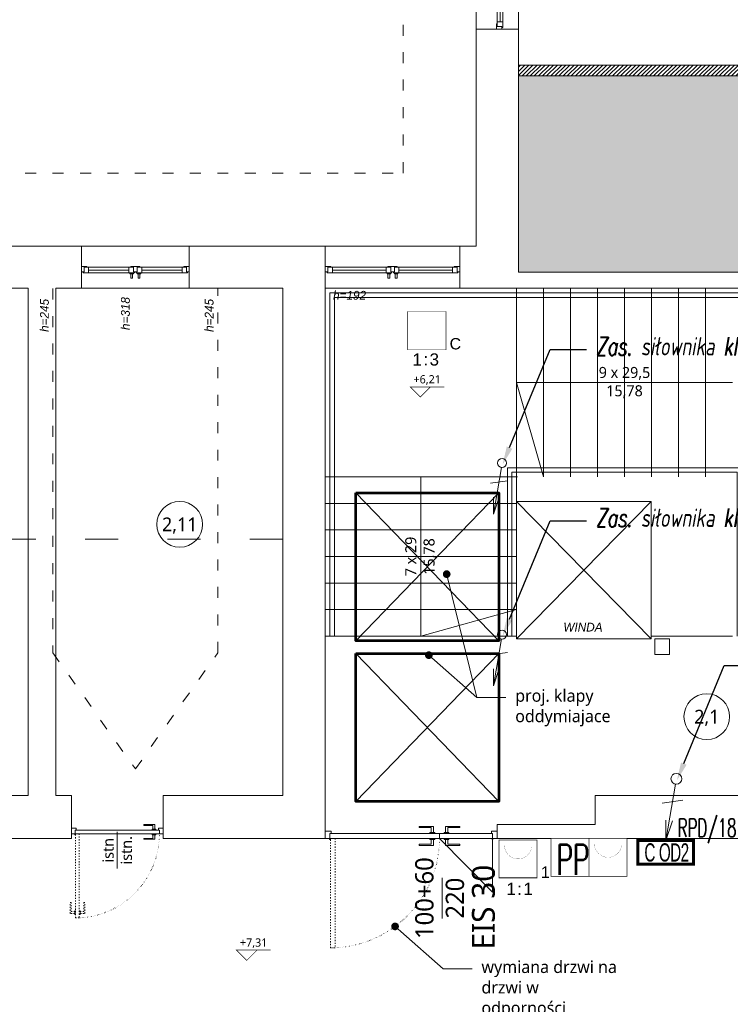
# Model space of a CAD drawing. Header units: millimetres. Extents: x 85284 to 143915, y -66821 to -28273.
# Tile 7 of 28: x 126666 to 127443, y -65122 to -64046. Entities that reach past the tile are written whole.
import ezdxf
from ezdxf import colors
from ezdxf.entities.mleader import LeaderData, LeaderLine
from ezdxf.enums import TextEntityAlignment as Align
from ezdxf.math import Vec2, Vec3

# ---------------------------------------------------------------- set-up
doc = ezdxf.new("R2010")
doc.units = ezdxf.units.MM
doc.set_wipeout_variables(frame=1)
doc.linetypes.add('ACAD_ISO03W100', pattern=[30, 12, -18])
doc.linetypes.add('ACAD_ISO07W100', pattern=[3, 0, -3])
doc.layers.get('0').update_dxf_attribs({"color": 251, "lineweight": 9})
for name, color, linetype, lineweight in [('_IE_Gniazda', 3, 'Continuous', 15), ('IE_Gniazda.', 3, 'Continuous', 15), ('IE_Gniazda..', 3, 'Continuous', 15), ('IE_Numery obw ośw hala', 6, 'Continuous', 13), ('OPIS', 251, 'Continuous', 9), ('opis..KF', 251, 'Continuous', 9), ('opis_arch', 251, 'Continuous', 9), ('pomocnicza', 251, 'Continuous', 9), ('SAP_elementy', 1, 'Continuous', 15), ('schody', 251, 'Continuous', 9), ('SchSec_adres_element', 1, 'Continuous', 15), ('SchSec_adres_grupy', 6, 'Continuous', 15), ('SchSec_adres_wejscia', 4, 'Continuous', 15), ('SchSec_centrala', 3, 'Continuous', 15), ('SchSec_okablowanie', 1, 'Continuous', 15), ('SchSec_opisy', 9, 'Continuous', 15), ('stolarka_arch', 251, 'Continuous', 9), ('wymiar..KF', 251, 'Continuous', 9), ('wypełnienie 2', 251, 'Continuous', 9), ('ściana pro..KF', 251, 'Continuous', 9), ('ściany ist..KF', 251, 'Continuous', 9)]:
    doc.layers.add(name, color=color, linetype=linetype, lineweight=lineweight)
doc.layers.get('wymiar..KF').off()
doc.styles.add('ARCH', font='segoeuil.ttf')
doc.styles.add('SIMLPEX', font='simplex.shx')
doc.styles.add('SIMPLEX', font='simplex', dxfattribs={"width": 0.85})
doc.styles.get("Standard").update_dxf_attribs({"font": 'arial.ttf'})

# ---------------------------------------------------------------- blocks, each defined once
blk = doc.blocks.new('*U179')
at = {"layer": 'stolarka_arch', "lineweight": 0}
blk.add_lwpolyline([(0, 0), (118, 0), (118, -46), (0, -46)], close=True, dxfattribs=at)
at = {"layer": 'stolarka_arch'}
for points in [[(0, -22), (6, -22), (6, -23), (3, -23), (3, -28), (0, -28)], [(3, -23), (8, -23), (8, -29), (2, -29), (2, -28), (3, -28)], [(8, -26), (52, -26), (52, -23), (8, -23)], [(8, -26), (52, -26), (52, -29), (8, -29)], [(57, -23), (52, -23), (52, -29), (58, -29), (58, -28), (57, -28)], [(57, -30), (53, -30), (53, -29), (57, -29)], [(54, -22), (64, -22), (64, -23), (61, -23), (61, -28), (57, -28), (57, -23), (54, -23)], [(56, -35), (54, -35), (54, -30), (56, -30)], [(61, -23), (66, -23), (66, -29), (60, -29), (60, -28), (61, -28)], [(65, -30), (61, -30), (61, -29), (65, -29)], [(64, -35), (62, -35), (62, -30), (64, -30)], [(110, -26), (66, -26), (66, -23), (110, -23)], [(110, -26), (66, -26), (66, -29), (110, -29)], [(115, -23), (110, -23), (110, -29), (116, -29), (116, -28), (115, -28)], [(118, -22), (112, -22), (112, -23), (115, -23), (115, -28), (118, -28)]]:
    blk.add_lwpolyline(points, close=True, dxfattribs=at)
blk = doc.blocks.new('*U200')
at = {"layer": 'stolarka_arch', "lineweight": 0}
blk.add_lwpolyline([(0, 0), (147, 0), (147, -46), (0, -46)], close=True, dxfattribs=at)
at = {"layer": 'stolarka_arch'}
for points in [[(0, -22), (6, -22), (6, -23), (3, -23), (3, -28), (0, -28)], [(3, -23), (8, -23), (8, -29), (2, -29), (2, -28), (3, -28)], [(8, -26), (66.5, -26), (66.5, -23), (8, -23)], [(8, -26), (66.5, -26), (66.5, -29), (8, -29)], [(71.5, -23), (66.5, -23), (66.5, -29), (72.5, -29), (72.5, -28), (71.5, -28)], [(71.5, -30), (67.5, -30), (67.5, -29), (71.5, -29)], [(68.5, -22), (78.5, -22), (78.5, -23), (75.5, -23), (75.5, -28), (71.5, -28), (71.5, -23), (68.5, -23)], [(70.5, -35), (68.5, -35), (68.5, -30), (70.5, -30)], [(75.5, -23), (80.5, -23), (80.5, -29), (74.5, -29), (74.5, -28), (75.5, -28)], [(79.5, -30), (75.5, -30), (75.5, -29), (79.5, -29)], [(78.5, -35), (76.5, -35), (76.5, -30), (78.5, -30)], [(139, -26), (80.5, -26), (80.5, -23), (139, -23)], [(139, -26), (80.5, -26), (80.5, -29), (139, -29)], [(144, -23), (139, -23), (139, -29), (145, -29), (145, -28), (144, -28)], [(147, -22), (141, -22), (141, -23), (144, -23), (144, -28), (147, -28)]]:
    blk.add_lwpolyline(points, close=True, dxfattribs=at)
blk = doc.blocks.new('*U198')
at = {"layer": 'stolarka_arch', "lineweight": 0}
blk.add_lwpolyline([(0, 0), (118, 0), (118, -46), (0, -46)], close=True, dxfattribs=at)
at = {"layer": 'stolarka_arch'}
for points in [[(0, -22), (6, -22), (6, -23), (3, -23), (3, -28), (0, -28)], [(3, -23), (8, -23), (8, -29), (2, -29), (2, -28), (3, -28)], [(8, -26), (52, -26), (52, -23), (8, -23)], [(8, -26), (52, -26), (52, -29), (8, -29)], [(57, -23), (52, -23), (52, -29), (58, -29), (58, -28), (57, -28)], [(57, -30), (53, -30), (53, -29), (57, -29)], [(54, -22), (64, -22), (64, -23), (61, -23), (61, -28), (57, -28), (57, -23), (54, -23)], [(56, -35), (54, -35), (54, -30), (56, -30)], [(61, -23), (66, -23), (66, -29), (60, -29), (60, -28), (61, -28)], [(65, -30), (61, -30), (61, -29), (65, -29)], [(64, -35), (62, -35), (62, -30), (64, -30)], [(110, -26), (66, -26), (66, -23), (110, -23)], [(110, -26), (66, -26), (66, -29), (110, -29)], [(115, -23), (110, -23), (110, -29), (116, -29), (116, -28), (115, -28)], [(118, -22), (112, -22), (112, -23), (115, -23), (115, -28), (118, -28)]]:
    blk.add_lwpolyline(points, close=True, dxfattribs=at)
blk = doc.blocks.new('*U192')
at = {"layer": 'stolarka_arch', "linetype": 'ACAD_ISO03W100', "lineweight": 0, "ltscale": 0.1}
for points in [[(3.5, 87), (-1.5, 87), (-1.5, 75), (-0.5, 75), (-0.5, 85), (3.5, 85)], [(3.5, 88), (3.5, 84), (4.5, 84), (4.5, 88)], [(4.5, 92), (4.5, 0), (8.5, 0), (8.5, 92)], [(9.5, 88), (9.5, 84), (8.5, 84), (8.5, 88)], [(9.5, 87), (14.5, 87), (14.5, 75), (13.5, 75), (13.5, 85), (9.5, 85)]]:
    blk.add_lwpolyline(points, close=True, dxfattribs=at)
at = {"layer": 'stolarka_arch'}
for points in [[(5, -4), (5, -6), (0, -6), (0, 0), (4, 0), (4, -4), (5, -4)], [(96, 0), (4, 0), (4, -4), (96, -4)], [(91, 1), (91, 6), (79, 6), (79, 5), (89, 5), (89, 1)], [(92, 1), (88, 1), (88, 0), (92, 0)], [(95, -4), (95, -6), (100, -6), (100, 0), (96, 0), (96, -4), (95, -4)], [(91, -5), (91, -10), (79, -10), (79, -9), (89, -9), (89, -5)], [(92, -5), (88, -5), (88, -4), (92, -4)]]:
    blk.add_lwpolyline(points, close=True, dxfattribs=at)
blk.add_circle((4, 0.5), 0.5, dxfattribs=at)
at = {"layer": 'stolarka_arch', "linetype": 'ACAD_ISO07W100', "lineweight": 0, "ltscale": 0.5}
blk.add_arc((4, 0), 92, 0, 89.6506, dxfattribs=at)
blk = doc.blocks.new('nr pom')
at = {"layer": 'opis..KF', "lineweight": 20}
blk.add_circle((0, 0), 25, dxfattribs=at)
at = {"layer": 'opis..KF', "style": 'ARCH'}
blk.add_attdef('00', text='', height=15, dxfattribs=at).set_placement((0, 0), align=Align.MIDDLE_CENTER)
blk = doc.blocks.new('_Dot')
at = {"color": 0, "linetype": 'ByBlock', "lineweight": -2}
blk.add_line((-0.5, 0), (-1, 0), dxfattribs=at)
at = {"color": 0, "linetype": 'ByBlock', "const_width": 0.5}
blk.add_lwpolyline([(-0.25, 0, 1), (0.25, 0, 1)], format="xyb", close=True, dxfattribs=at)
blk = doc.blocks.new('opis drzwi')
at = {"layer": 'opis..KF'}
blk.add_line((-20, 0), (20, 0), dxfattribs=at)
at = {"layer": 'opis..KF', "style": 'ARCH', "flags": 12}
for tag, p in [('90', (0, 10)), ('200', (0, -10))]:
    blk.add_attdef(tag, text='', height=12, dxfattribs=at).set_placement(p, align=Align.MIDDLE_CENTER)
blk = doc.blocks.new('*U1079')
at = {"layer": 'opis..KF', "color": 1, "const_width": 1}
blk.add_lwpolyline([(35, 15), (-15, 15), (0, 0), (15, 15)], dxfattribs=at)
at = {"layer": 'opis..KF', "color": 1, "style": 'ARCH'}
blk.add_attdef('±0,00', text='', height=12, dxfattribs=at).set_placement((10, 26), align=Align.MIDDLE_CENTER)
blk = doc.blocks.new('*U1144')
at = {"layer": '_IE_Gniazda', "color": 0}
for p, q in [((-0.45, -2.9), (-5.82, -33.73)), ((-7.76, -13.25), (3.52, -11.74)), ((-5.82, -33.73), (-5.82, -22.56)), ((-5.82, -33.73), (-2.1, -23.05))]:
    blk.add_line(p, q, dxfattribs=at)
blk.add_circle((0, 0), 2.97, dxfattribs=at)
at = {"layer": '_IE_Gniazda', "color": 0, "style": 'SIMLPEX', "width": 0.7, "flags": 4}
for tag, p in [('NR_OBWODU', (16.3, -14.23)), ('OPIS', (16.26, -25.98))]:
    blk.add_attdef(tag, p, '', height=10, dxfattribs=at)
blk = doc.blocks.new('*U1160')
at = {"const_width": 1}
blk.add_lwpolyline([(-25, -25), (-25, 25), (25, 25), (25, -25)], close=True, dxfattribs=at)
at = {"const_width": 0.2}
blk.add_lwpolyline([(-8, 18), (-15.5, 4.5, 0.572988), (-12.9, 0), (-3, 0, -0.572988), (-0.4, -4.5), (-8, -18)], format="xyb", dxfattribs=at)
blk.add_lwpolyline([(8, -8), (8, 18), (8, 11), (4.4, 11), (11.6, 11)], dxfattribs=at)
blk.add_lwpolyline([(3, -13), (3, -13, -0.414214), (8, -8), (8, -8, -0.414214), (13, -13), (13, -13, -0.414214), (8, -18), (8, -18, -0.414214)], format="xyb", close=True, dxfattribs=at)
at = {"layer": 'SchSec_adres_element', "insert": (-1.4, -37.9), "char_height": 16, "width": 17.797, "attachment_point": 5}
blk.add_mtext('\\pxqc;:', dxfattribs=at)
at = {"layer": 'SchSec_adres_element', "transparency": 33554687, "flags": 8}
blk.add_attdef('PETLA', text='', height=16, dxfattribs=at).set_placement((-6.4, -37.9), align=Align.MIDDLE_RIGHT)
blk.add_attdef('ELEM', text='', height=16, dxfattribs=at).set_placement((3.6, -37.9), align=Align.MIDDLE_LEFT)
at = {"layer": 'SchSec_adres_grupy', "flags": 8}
blk.add_attdef('ADRES', text='', height=16, dxfattribs=at).set_placement((0, 29), align=Align.CENTER)
at = {"layer": 'SchSec_centrala', "flags": 8}
blk.add_attdef('CSP', text='', height=16, dxfattribs=at).set_placement((-0.7, -90.7), align=Align.CENTER)
blk.add_wipeout([(-25, -25), (-25, 25), (25, 25), (25, -25)])
at = {"insert": (30, -25), "char_height": 15, "width": 19.244, "attachment_point": 7}
blk.add_mtext('\\pxql;C', dxfattribs=at)
at = {"layer": 'SchSec_opisy', "flags": 8}
for tag, p in [('OP_1', (-29, 17)), ('OP_2', (-29, 0)), ('OP_3', (-29, -17))]:
    blk.add_attdef(tag, text='', height=16, dxfattribs=at).set_placement(p, align=Align.MIDDLE_RIGHT)
blk = doc.blocks.new('PRZYCISK P')
at = {"color": 0}
blk.add_wipeout([(-12.5, 0), (-12.5, 25), (12.5, 25), (12.5, 0)], dxfattribs=at)
at = {"color": 0, "const_width": 0.5}
blk.add_lwpolyline([(-12.5, 0), (-12.5, 25), (12.5, 25), (12.5, 0)], close=True, dxfattribs=at)
at = {"color": 0, "style": 'SIMPLEX', "width": 0.6}
blk.add_text('PP', height=20, dxfattribs=at).set_placement((-8.98, 1.07))
blk = doc.blocks.new('przycisk')
blk.add_wipeout([(-12.39, -1.62), (-15.64, 23.17), (9.15, 26.41), (12.39, 1.62)]).dxf.layer = 'SAP_elementy'
at = {"layer": 'SAP_elementy', "const_width": 0.5}
blk.add_lwpolyline([(-12.39, -1.62), (-15.64, 23.17), (9.15, 26.41), (12.39, 1.62)], close=True, dxfattribs=at)
at = {"layer": 'SAP_elementy', "const_width": 0.1}
blk.add_lwpolyline([(-11.71, 20.15), (-11.71, 20.15, 0.414214), (-1.62, 12.39), (-1.62, 12.39), (-0.45, 3.47), (-1.62, 12.39), (-1.62, 12.39, 0.414214), (6.13, 22.49), (6.13, 22.49)], format="xyb", dxfattribs=at)
blk = doc.blocks.new('*U1162')
at = {"insert": (30, -25), "char_height": 15, "width": 19.244, "attachment_point": 7}
blk.add_mtext('\\pxql;1', dxfattribs=at)
at = {"layer": 'SchSec_adres_element', "insert": (2, -39.4), "char_height": 16, "width": 17.797, "attachment_point": 5}
blk.add_mtext('\\pxqc;:', dxfattribs=at)
at = {"layer": 'SchSec_adres_element', "transparency": 33554687, "flags": 8}
blk.add_attdef('PETLA', text='', height=16, dxfattribs=at).set_placement((-3, -39.4), align=Align.MIDDLE_RIGHT)
at = {"layer": 'SchSec_centrala', "flags": 8}
blk.add_attdef('CSP', text='', height=16, dxfattribs=at).set_placement((-0.7, -90.7), align=Align.CENTER)
blk.add_wipeout([(-25, -25), (-25, 25), (25, 25), (25, -25)])
at = {"const_width": 1}
blk.add_lwpolyline([(-25, -25), (-25, 25), (25, 25), (25, -25)], close=True, dxfattribs=at)
at = {"const_width": 0.2}
blk.add_lwpolyline([(-18, 18), (-18, 18, 0.414214), (0, 0), (0, 0), (0, -18), (0, 0), (0, 0, 0.414214), (18, 18), (18, 18)], format="xyb", dxfattribs=at)
at = {"layer": 'SchSec_adres_element', "transparency": 33554687, "flags": 8}
blk.add_attdef('ELEM', text='', height=16, dxfattribs=at).set_placement((7, -39.4), align=Align.MIDDLE_LEFT)
at = {"layer": 'SchSec_adres_grupy', "flags": 8}
blk.add_attdef('ADRES', text='', height=16, dxfattribs=at).set_placement((0, 29), align=Align.CENTER)
at = {"layer": 'SchSec_adres_wejscia', "flags": 8}
blk.add_attdef('WEJ_1', text='', height=16, dxfattribs=at).set_placement((0, 29), align=Align.CENTER)
at = {"layer": 'SchSec_opisy', "flags": 8}
for tag, p in [('OP_1', (-29, 17)), ('OP_2', (-29, 0)), ('OP_3', (-29, -17))]:
    blk.add_attdef(tag, text='', height=16, dxfattribs=at).set_placement(p, align=Align.MIDDLE_RIGHT)
blk = doc.blocks.new('*U1166')
at = {"layer": '_IE_Gniazda', "color": 0}
for p, q in [((-0.9, -5.8), (-11.6, -67.5)), ((-15.5, -26.5), (7, -23.5)), ((-11.6, -67.5), (-11.6, -45.1)), ((-11.6, -67.5), (-4.2, -46.1))]:
    blk.add_line(p, q, dxfattribs=at)
blk.add_circle((0, 0), 5.93, dxfattribs=at)
at = {"layer": '_IE_Gniazda', "color": 0, "style": 'SIMLPEX', "width": 0.7, "flags": 4}
for tag, p in [('NR_OBWODU', (32.6, -28.5)), ('OPIS', (32.5, -52))]:
    blk.add_attdef(tag, p, '', height=20, dxfattribs=at)

msp = doc.modelspace()

# ---------------------------------------------------------------- hatches: boundary and pattern name
at = {"layer": 'pomocnicza', "linetype": 'ByBlock', "lineweight": 0, "true_color": 0xe8e8e8}
h = msp.add_hatch(color=254, dxfattribs=at)
h.dxf.hatch_style = 1
h.paths.add_polyline_path([(127210.9, -64108), (127500.4, -64108), (127500.4, -64300), (127473.9, -64300), (127473.9, -64322.5), (127210.9, -64322.5)])
at = {"layer": 'wypełnienie 2', "linetype": 'ByBlock', "transparency": 33554595}
h = msp.add_hatch(dxfattribs=at)
h.set_pattern_fill('ANSI31', color=256)
h.set_pattern_definition([(45, (-308.0725, -28536.048), (-2.24506403, 2.24506403), [])])
h.paths.add_polyline_path([(127501.4, -64096), (127210.9, -64096), (127210.9, -64108), (127500.4, -64108), (127500.4, -64300), (127501.4, -64300)])
h.paths.add_polyline_path([(127512.4, -64096), (127501.4, -64096), (127501.4, -64300), (127512.4, -64300), (127512.4, -64280), (127512.4, -64139), (127549.4, -64139), (127549.4, -64127), (127512.4, -64127)])
h.paths.add_polyline_path([(127662.5, -64257.1), (127650.5, -64257.1), (127650.5, -64280), (127650.5, -64285), (127662.5, -64285), (127662.5, -64279)])
h.paths.add_polyline_path([(127662.5, -64285), (127650.5, -64285), (127650.5, -64299), (127662.5, -64299)])
h.paths.add_polyline_path([(127662.5, -64139), (127673.7, -64139), (127673.7, -64127), (127639.4, -64127), (127639.4, -64139), (127650.5, -64139), (127650.5, -64241.1), (127662.5, -64241.1)])
h.paths.add_polyline_path([(127804.7, -64122.6), (127786.7, -64122.6), (127786.7, -64127), (127763.7, -64127), (127763.7, -64139), (127786.7, -64139), (127786.7, -64279), (127788.7, -64279), (127788.7, -64285), (127802.7, -64285), (127802.7, -64299.2), (127802.4, -64299), (127768.7, -64299), (127744.4, -64340), (127804.7, -64340)])
h.paths.add_polyline_path([(127804.7, -64108.6), (127786.7, -64108.6), (127786.7, -64122.6), (127804.7, -64122.6)])
h.paths.add_polyline_path([(127804.7, -64078.8), (127786.7, -64078.8), (127786.7, -64108.6), (127804.7, -64108.6)])
h.paths.add_polyline_path([(127768.7, -64299), (127704, -64299), (127704, -64300), (127713.9, -64300), (127713.9, -64340), (127744.4, -64340)])
h.paths.add_polyline_path([(127788.7, -64285), (127778.3, -64285, -0.581623), (127776.4, -64286.1, -0.264524), (127775.8, -64285), (127746.4, -64285), (127746.4, -64291.2), (127731, -64291.2, -0.334774), (127725.6, -64295.3, -0.334774), (127720.2, -64291.2), (127704.8, -64291.2), (127704.8, -64285), (127704, -64285), (127704, -64299), (127788.7, -64299)])
h.paths.add_polyline_path([(127788.7, -64279), (127750.6, -64279), (127750.6, -64284), (127746.4, -64284), (127746.4, -64285), (127775.8, -64285, -0.581623), (127777.7, -64283.9, -0.264524), (127778.3, -64285), (127788.7, -64285)], flags=17)
h.paths.add_polyline_path([(127690, -64285), (127662.5, -64285), (127662.5, -64299), (127690, -64299)])
h.paths.add_polyline_path([(127690, -64279), (127662.5, -64279), (127662.5, -64285), (127690, -64285)])
h.paths.add_polyline_path([(127650.5, -64280), (127614.7, -64280), (127614.7, -64285), (127650.5, -64285)])
h.paths.add_polyline_path([(127650.5, -64285), (127614.7, -64285), (127614.7, -64299), (127650.5, -64299)])
h.paths.add_polyline_path([(127600.7, -64280), (127586.2, -64280), (127586.2, -64285), (127582, -64285), (127582, -64292.2), (127566.6, -64292.2, -0.334774), (127561.2, -64296.3, -0.334774), (127555.9, -64292.2), (127540.4, -64292.2), (127540.4, -64285), (127536.2, -64285), (127536.2, -64280), (127512.4, -64280), (127512.4, -64300), (127600.7, -64300)])
h.paths.add_polyline_path([(127608.3, -64280), (127600.7, -64280), (127600.7, -64285), (127608.3, -64285)])
h.paths.add_polyline_path([(127614.7, -64280), (127608.3, -64280), (127608.3, -64285), (127614.7, -64285)])

# ---------------------------------------------------------------- linework, layer by layer
at = {"linetype": 'ACAD_ISO03W100'}
for points in [[(124497.4, -66199), (122868.4, -66199), (122636, -65948.8), (122636, -65415), (122716, -65415), (122716, -64998), (122636, -64998), (122636, -62605), (123822, -62605), (123822, -64214), (127084.9, -64214), (127084.9, -62605)], [(123822, -62605), (123822, -64214), (127084.9, -64214), (127084.9, -62685)], [(126702.4, -64340.3), (126702.4, -64738.3), (126792.4, -64865.2), (126882.4, -64738.3), (126882.4, -64340.3)]]:
    msp.add_lwpolyline(points, dxfattribs=at)
at = {"linetype": 'ACAD_ISO03W100', "ltscale": 3}
msp.add_lwpolyline([(126953.5, -64614), (123937.9, -64614)], dxfattribs=at)
msp.add_lwpolyline([(127444.9, -64720), (127355.9, -64720)])
at = {"layer": 'OPIS', "linetype": 'ByBlock'}
for p, q in [((127033.5, -64725), (127189.7, -64563.3)), ((127033.5, -64563.3), (127189.7, -64725)), ((127033.5, -64900.7), (127189.7, -64739)), ((127033.5, -64739), (127189.7, -64900.7))]:
    msp.add_line(p, q, dxfattribs=at)
at = {"layer": 'OPIS', "linetype": 'ByBlock', "lineweight": 53}
for points in [[(127033.5, -64563.3), (127189.7, -64563.3), (127189.7, -64725), (127033.5, -64725)], [(127033.5, -64739), (127189.7, -64739), (127189.7, -64900.7), (127033.5, -64900.7)]]:
    msp.add_lwpolyline(points, close=True, dxfattribs=at)
at = {"layer": 'schody'}
for p, q in [((127208.9, -64723), (127355.9, -64573)), ((127208.9, -64573), (127355.9, -64723))]:
    msp.add_line(p, q, dxfattribs=at)
for points in [[(127004.9, -64720), (127004.9, -64345), (127649.9, -64345), (127649.9, -64720)], [(127208.9, -64546), (127208.9, -64340)], [(127238.4, -64546), (127238.4, -64340)], [(127267.9, -64546), (127267.9, -64340)], [(127297.4, -64546), (127297.4, -64340)], [(127326.9, -64546), (127326.9, -64340)], [(127356.4, -64546), (127356.4, -64340)], [(127385.9, -64546), (127385.9, -64340)], [(127415.4, -64546), (127415.4, -64340)], [(127009.9, -64720), (127009.9, -64350), (127644.9, -64350), (127644.9, -64720)], [(127444.9, -64443), (127208.9, -64443), (127238.4, -64546)], [(127454.9, -64720), (127454.9, -64536), (127198.9, -64536), (127198.9, -64720)], [(126999.9, -64546), (127209.9, -64546)], [(127104.4, -64546), (127104.4, -64720), (127208.9, -64691)], [(127449.9, -64720), (127449.9, -64541), (127203.9, -64541), (127203.9, -64720)], [(127208.9, -64720), (127208.9, -64546)], [(126999.9, -64575), (127208.9, -64575)], [(127208.9, -64723), (127355.9, -64723), (127355.9, -64573), (127208.9, -64573), (127208.9, -64723)], [(126999.9, -64604), (127208.9, -64604)], [(126999.9, -64633), (127208.9, -64633)], [(126999.9, -64662), (127208.9, -64662)], [(126999.9, -64691), (127208.9, -64691)], [(126999.9, -64720), (127208.9, -64720)]]:
    msp.add_lwpolyline(points, dxfattribs=at)
at = {"layer": 'stolarka_arch'}
for points in [[(127006.4, -64935.8), (127006.4, -64933.2), (126999.9, -64933.2), (126999.9, -64941), (127005.1, -64941), (127005.1, -64935.8), (127006.4, -64935.8)], [(127124.7, -64941), (127005.1, -64941), (127005.1, -64935.8), (127124.7, -64935.8)], [(127118.2, -64934.5), (127118.2, -64928), (127102.6, -64928), (127102.6, -64929.3), (127115.6, -64929.3), (127115.6, -64934.5)], [(127119.5, -64934.5), (127114.3, -64934.5), (127114.3, -64935.8), (127119.5, -64935.8)], [(127124.7, -64941), (127182.7, -64941), (127182.7, -64935.8), (127124.7, -64935.8)], [(127129.9, -64934.5), (127135.1, -64934.5), (127135.1, -64935.8), (127129.9, -64935.8)], [(127131.2, -64934.5), (127131.2, -64928), (127146.8, -64928), (127146.8, -64929.3), (127133.8, -64929.3), (127133.8, -64934.5)], [(127181.4, -64935.8), (127181.4, -64933.2), (127187.9, -64933.2), (127187.9, -64941), (127182.7, -64941), (127182.7, -64935.8), (127181.4, -64935.8)], [(127118.2, -64942.3), (127118.2, -64948.8), (127102.6, -64948.8), (127102.6, -64947.5), (127115.6, -64947.5), (127115.6, -64942.3)], [(127119.5, -64942.3), (127114.3, -64942.3), (127114.3, -64941), (127119.5, -64941)], [(127129.9, -64942.3), (127135.1, -64942.3), (127135.1, -64941), (127129.9, -64941)], [(127131.2, -64942.3), (127131.2, -64948.8), (127146.8, -64948.8), (127146.8, -64947.5), (127133.8, -64947.5), (127133.8, -64942.3)]]:
    msp.add_lwpolyline(points, close=True, dxfattribs=at)
msp.add_lwpolyline([(127182.7, -64935.8), (127182.7, -64999.6), (127124.7, -64941)], dxfattribs=at)
at = {"layer": 'stolarka_arch', "linetype": 'ACAD_ISO03W100', "lineweight": 0, "ltscale": 0.1}
msp.add_lwpolyline([(127005.7, -65060.6), (127005.7, -64941), (127010.9, -64941), (127010.9, -65060.6)], close=True, dxfattribs=at)
at = {"layer": 'stolarka_arch'}
for centre in [(127005.1, -64941.6), (127182.7, -64941.6)]:
    msp.add_circle(centre, 0.65, dxfattribs=at)
at = {"layer": 'stolarka_arch', "linetype": 'ACAD_ISO07W100', "lineweight": 0, "ltscale": 0.5}
msp.add_arc((127005.1, -64941), 119.6, 270.3494, 0, dxfattribs=at)
at = {"layer": 'ściana pro..KF', "linetype": 'ByBlock'}
for points in [[(127512.4, -64127), (127512.4, -64096), (127210.9, -64096)], [(127500.4, -64300), (127500.4, -64108), (127210.9, -64108)]]:
    msp.add_lwpolyline(points, dxfattribs=at)
at = {"layer": 'ściany ist..KF', "linetype": 'ByBlock'}
for points in [[(127498.6, -64340), (127146.9, -64340), (127146.9, -64294), (127164.9, -64294), (127164.9, -64056.9), (127210.9, -64056.9), (127210.9, -64322.5), (127473.9, -64322.5), (127473.9, -64300), (127646.6, -64300)], [(125931.5, -64941), (125931.5, -64894), (126675.4, -64894), (126675.4, -64340), (126491.4, -64340), (126491.4, -64294), (126733.4, -64294), (126733.4, -64340), (126705.4, -64340), (126705.4, -64894), (126722.7, -64894), (126722.7, -64941), (125931.5, -64941)], [(126851.4, -64340), (126851.4, -64294), (126999.9, -64294), (126999.9, -64338.2), (127000, -64340), (126999.9, -64941), (126822.7, -64941), (126822.7, -64894), (126953.4, -64894), (126953.4, -64340), (126851.4, -64340)], [(127359.9, -64740), (127375.9, -64740), (127375.9, -64723), (127359.9, -64723), (127359.9, -64740)], [(127806.9, -64941), (127654.9, -64941), (127187.9, -64941), (127187.9, -64926), (127294.9, -64926), (127294.9, -64894), (127654.9, -64894), (127654.9, -64884)]]:
    msp.add_lwpolyline(points, dxfattribs=at)

# ---------------------------------------------------------------- block references
at = {"layer": '_IE_Gniazda', "xscale": 2, "yscale": 2, "zscale": 2}
msp.add_blockref('*U1144', (127383.6, -64875.9), dxfattribs=at)
at = {"layer": 'IE_Gniazda.', "color": 1, "xscale": 0.8300000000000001, "yscale": 0.8300000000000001, "zscale": 0.8300000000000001}
for p in [(127193.2, -64530.9), (127193.2, -64718.3)]:
    msp.add_blockref('*U1166', p, dxfattribs=at)
at = {"layer": 'opis..KF', "color": 30}
for p, values in [((126840.9, -64597.9), {'00': '2,11'}), ((127416.8, -64808), {'00': '2,1'})]:
    msp.add_blockref('nr pom', p, dxfattribs=at).add_auto_attribs(values)
at = {"layer": 'opis_arch'}
ref = msp.add_blockref('opis drzwi', (126772.7, -64954), dxfattribs=dict(at, rotation=90))
ref.add_attrib('90', 'istn', dxfattribs={"layer": 'opis..KF', "height": 12, "rotation": 90, "style": 'ARCH'}).set_placement((126762.7, -64954), align=Align.MIDDLE_CENTER)
ref.add_attrib('200', 'istn.', dxfattribs={"layer": 'opis..KF', "height": 12, "rotation": 90, "style": 'ARCH'}).set_placement((126782.7, -64954), align=Align.MIDDLE_CENTER)
at = {"layer": 'stolarka_arch', "xscale": -1}
for name, p, rotation in [('*U179', (127164.9, -63938.9), 90), ('*U192', (126722.7, -64936), 180)]:
    msp.add_blockref(name, p, dxfattribs=dict(at, rotation=rotation))
for name, p in [('*U198', (126851.4, -64294)), ('*U200', (127146.9, -64294))]:
    msp.add_blockref(name, p, dxfattribs=at)
at = {"layer": 'wymiar..KF', "xscale": 0.75, "yscale": 0.75, "zscale": 0.75}
for p, values in [((127103.8, -64458.9), {'±0,00': '+6,21'}), ((126914.2, -65074.3), {'±0,00': '+7,31'})]:
    msp.add_blockref('*U1079', p, dxfattribs=at).add_auto_attribs(values)

# ---------------------------------------------------------------- texts
at = {"layer": 'IE_Numery obw ośw hala', "style": 'SIMPLEX', "width": 0.6}
msp.add_text('RPD/18', height=20, dxfattribs=at).set_placement((127385, -64939.5))
at = {"layer": 'opis..KF', "attachment_point": 5, "style": 'ARCH'}
for s, width, insert, char_height in [('{\\fCentury Gothic|b0|i1|c238|p34;h=192}', 156.7, (127026.5, -64347.7), 9.6), ('{\\fCentury Gothic|b0|i1|c238|p34;h=192}', 156.7, (127026.5, -64347.7), 9.6), ('9 x 29,5 15,78', 64.144, (127326.9, -64443), 12), ('{\\fCentury Gothic|b0|i1|c238|p34;WINDA}', 156.7, (127281.5, -64710.2), 9.6)]:
    msp.add_mtext_dynamic_manual_height_columns(s, width=width, gutter_width=70, heights=[0], dxfattribs=dict(at, insert=insert, char_height=char_height))
at = {"layer": 'opis..KF', "attachment_point": 5, "rotation": 90, "style": 'ARCH'}
for s, width, insert, char_height in [('{\\fCentury Gothic|b0|i1|c238|p34;h=245}', 156.7, (126693.1, -64369.6), 9.6), ('{\\fCentury Gothic|b0|i1|c238|p34;h=318}', 156.7, (126781.6, -64367.6), 9.6), ('{\\fCentury Gothic|b0|i1|c238|p34;h=245}', 156.7, (126873.1, -64369.6), 9.6), ('7 x 29\\P15,78', 61.835, (127104.4, -64633), 12)]:
    msp.add_mtext_dynamic_manual_height_columns(s, width=width, gutter_width=70, heights=[0], dxfattribs=dict(at, insert=insert, char_height=char_height))
at = {"layer": 'SchSec_okablowanie', "insert": (127348.6, -64946.4), "char_height": 19.92, "width": 249, "attachment_point": 1, "rotation": 359.9524}
msp.add_mtext('\\pxql;{\\W0.6;\\T0.95;C OD2}', dxfattribs=at)
at = {"layer": 'stolarka_arch', "rotation": 90, "style": 'ARCH'}
for s, insert, char_height, width, attachment_point in [('\\A1;100+60\\P{\\O220}', (127125, -65006.3), 20, 398.917, 5), ('\\A1; EIS 30', (127160.2, -65071), 25, 216.42, 1)]:
    msp.add_mtext(s, dxfattribs=dict(at, insert=insert, char_height=char_height, width=width, attachment_point=attachment_point))

# ---------------------------------------------------------------- leaders
at = {"layer": 'IE_Gniazda..', "color": 1}
ml = msp.add_multileader_mtext('Standard', dxfattribs=at)
ml.set_content('{\\Fsimplex.shx|c1;\\Q10;\\W0.7;Zas. siłownika klapy}', color=1)
ml.set_leader_properties()
ml.build(insert=Vec2(0, 0))
ml.multileader.update_dxf_attribs({"arrow_head_size": 20, "scale": 5})
ctx = ml.context
ctx.base_point, ctx.scale, ctx.char_height, ctx.arrow_head_size, ctx.landing_gap_size, ctx.plane_origin = Vec3(127285.5, -64406.7), 5, 20, 20, 10, Vec3(128430.6, -64419.8)
notes = []
notes.append((ctx, [(0, (1, 1, 0), (127245.5, -64406.7), (1, 0), 40, [(0, [(127193.7, -64532.5)], 256, [])])]))
ctx.mtext.insert, ctx.mtext.flow_direction = Vec3(127295.5, -64393.3), 5
ml = msp.add_multileader_mtext('Standard', dxfattribs=at)
ml.set_content('{\\Fsimplex.shx|c1;\\Q10;\\W0.7;Zas. siłownika klapy}', color=1)
ml.set_leader_properties()
ml.build(insert=Vec2(0, 0))
ml.multileader.update_dxf_attribs({"arrow_head_size": 20, "scale": 5})
ctx = ml.context
ctx.base_point, ctx.scale, ctx.char_height, ctx.arrow_head_size, ctx.landing_gap_size, ctx.plane_origin = Vec3(127285.5, -64594.1), 5, 20, 20, 10, Vec3(128430.6, -64607.2)
notes.append((ctx, [(0, (1, 1, 0), (127245.5, -64594.1), (1, 0), 40, [(0, [(127193.7, -64719.9)], 256, [])])]))
ctx.mtext.insert, ctx.mtext.flow_direction = Vec3(127295.5, -64580.7), 5
at = {"layer": 'IE_Gniazda..'}
ml = msp.add_multileader_mtext('Standard', dxfattribs=at)
ml.set_content('{\\Fsimplex.shx|c1;\\Q10;\\W0.7;Zas. centralki oddymiania}', color=256)
ml.set_leader_properties()
ml.build(insert=Vec2(0, 0))
ml.multileader.update_dxf_attribs({"arrow_head_size": 20, "scale": 5})
ctx = ml.context
ctx.base_point, ctx.scale, ctx.char_height, ctx.arrow_head_size, ctx.landing_gap_size, ctx.plane_origin = Vec3(127475.9, -64752), 5, 20, 20, 10, Vec3(128620.9, -64765.1)
notes.append((ctx, [(0, (1, 1, 0), (127435.9, -64752), (1, 0), 40, [(0, [(127384.1, -64877.8)], 256, [])])]))
ctx.mtext.insert, ctx.mtext.flow_direction = Vec3(127485.9, -64738.6), 5
at = {"layer": 'opis..KF', "lineweight": 9}
ml = msp.add_multileader_mtext('Standard', dxfattribs=at)
ml.set_content('wymiana okna na okno w klasie odporności \\Pp.poż EI 60 lub zamurowanie \\Potworu cegłą szklaną', color=256, style='ARCH')
ml.set_leader_properties(color=256, linetype='ByLayer', lineweight=-1)
ml.set_arrow_properties(name='DOT')
ml.build(insert=Vec2(0, 0))
ml.multileader.update_dxf_attribs({"arrow_head_size": 7.5})
ctx = ml.context
ctx.base_point, ctx.char_height, ctx.arrow_head_size, ctx.landing_gap_size, ctx.plane_origin = Vec3(126709.9, -63961.8), 12, 7.5, 9, Vec3(125803, -64057.2)
ctx.text_align_type = 2
notes.append((ctx, [(0, (1, 1, 0), (127065.3, -63961.8), (-1, 0), 28.4, [(0, [(127190.4, -63995.9)], 0, [])])]))
ctx.mtext.insert, ctx.mtext.alignment, ctx.mtext.flow_direction = Vec3(127027.9, -63953.8), 3, 5
ml = msp.add_multileader_mtext('Standard', dxfattribs=at)
ml.set_content(' ', color=256, style='ARCH')
ml.set_leader_properties(color=256, linetype='ByLayer', lineweight=-1)
ml.set_arrow_properties(name='DOT')
ml.build(insert=Vec2(0, 0))
ml.multileader.update_dxf_attribs({"dogleg_length": 31.7, "arrow_head_size": 8.39})
ctx = ml.context
ctx.base_point, ctx.char_height, ctx.arrow_head_size, ctx.landing_gap_size, ctx.plane_origin = Vec3(127197.5, -64787.2), 13.4, 8.39, 10.1, Vec3(126515.2, -64852.5)
notes.append((ctx, [(1, (1, 1, 0), (127165.7, -64787.2), (1, 0), 31.7, [(0, [(127132.6, -64652.3)], 0, [])])]))
ctx.mtext.insert, ctx.mtext.width, ctx.mtext.flow_direction = Vec3(127207.5, -64780.5), 152.555, 5
ml = msp.add_multileader_mtext('Standard', dxfattribs=at)
ml.set_content('proj. klapy oddymiajace', color=256, style='ARCH')
ml.set_leader_properties(color=256, linetype='ByLayer', lineweight=-1)
ml.set_arrow_properties(name='DOT')
ml.build(insert=Vec2(0, 0))
ml.multileader.update_dxf_attribs({"dogleg_length": 31.7, "arrow_head_size": 8.39})
ctx = ml.context
ctx.base_point, ctx.char_height, ctx.arrow_head_size, ctx.landing_gap_size, ctx.plane_origin = Vec3(127197.5, -64787.2), 13.416, 8.39, 10.1, Vec3(126510.9, -64850.8)
notes.append((ctx, [(1, (1, 1, 0), (127165.7, -64787.2), (1, 0), 31.7, [(0, [(127113.1, -64740.8)], 0, [])])]))
ctx.mtext.insert, ctx.mtext.width, ctx.mtext.flow_direction = Vec3(127207.5, -64778.3), 156.221, 5
ml = msp.add_multileader_mtext('Standard', dxfattribs=at)
ml.set_content('wymiana drzwi na drzwi w odporności ogniowej EIS 30', color=256, style='ARCH')
ml.set_leader_properties(color=256, linetype='ByLayer', lineweight=-1)
ml.set_arrow_properties(name='DOT')
ml.build(insert=Vec2(0, 0))
ml.multileader.update_dxf_attribs({"dogleg_length": 31.7, "arrow_head_size": 8.39})
ctx = ml.context
ctx.base_point, ctx.char_height, ctx.arrow_head_size, ctx.landing_gap_size, ctx.plane_origin = Vec3(127160.5, -65083.6), 13.416, 8.39, 10.1, Vec3(126474, -65147.2)
notes.append((ctx, [(1, (1, 1, 0), (127128.8, -65083.6), (1, 0), 31.7, [(0, [(127076.2, -65037.2)], 0, [])])]))
ctx.mtext.insert, ctx.mtext.width, ctx.mtext.flow_direction = Vec3(127170.6, -65074.7), 156.221, 5
for ctx, leaders in notes:
    for number, flags, end, landing, length, lines in leaders:
        leader = LeaderData()
        leader.index, (leader.has_last_leader_line, leader.has_dogleg_vector, leader.attachment_direction) = number, flags
        leader.last_leader_point, leader.dogleg_vector, leader.dogleg_length = Vec3(end), Vec3(landing), length
        for number, points, colour, breaks in lines:
            line = LeaderLine()
            line.index, line.vertices, line.color, line.breaks = number, Vec3.list(points), colors.encode_raw_color(colour), breaks
            leader.lines.append(line)
        ctx.leaders.append(leader)

# ---------------------------------------------------------------- next in the draw order: block references
at = {"layer": 'SAP_elementy'}
ref = msp.add_blockref('*U1160', (127110.9, -64386.2), dxfattribs=dict(at, xscale=0.8300000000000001, yscale=0.8300000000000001, zscale=0.8300000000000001))
ref.add_attrib('PETLA', '1', dxfattribs={"layer": 'SchSec_adres_element', "transparency": 33554687, "height": 13.3, "flags": 8}).set_placement((127105.6, -64417.7), align=Align.MIDDLE_RIGHT)
ref.add_attrib('ELEM', '3', dxfattribs={"layer": 'SchSec_adres_element', "transparency": 33554687, "height": 13.3, "flags": 8}).set_placement((127113.9, -64417.7), align=Align.MIDDLE_LEFT)
at = {"layer": 'SAP_elementy', "xscale": 1.66, "yscale": 1.66, "zscale": 1.66}
msp.add_blockref('PRZYCISK P', (127267.4, -64982.5), dxfattribs=at)

# ---------------------------------------------------------------- next in the draw order: block references
at = {"layer": 'SAP_elementy', "color": 2, "xscale": 1.66, "yscale": 1.66, "zscale": 1.66, "rotation": 352.5}
msp.add_blockref('przycisk', (127308.9, -64982.5), dxfattribs=at)
at = {"layer": 'SAP_elementy', "color": 3}
ref = msp.add_blockref('*U1162', (127210.6, -64963.4), dxfattribs=dict(at, xscale=0.8300000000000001, yscale=0.8300000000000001, zscale=0.8300000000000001))
ref.add_attrib('PETLA', '1', dxfattribs={"layer": 'SchSec_adres_element', "transparency": 33554687, "height": 13.3}).set_placement((127208.2, -64996.1), align=Align.MIDDLE_RIGHT)
ref.add_attrib('ELEM', '1', dxfattribs={"layer": 'SchSec_adres_element', "transparency": 33554687, "height": 13.3}).set_placement((127216.5, -64996.1), align=Align.MIDDLE_LEFT)

# ---------------------------------------------------------------- next in the draw order: linework, layer by layer
at = {"layer": 'SchSec_okablowanie', "const_width": 3.32}
msp.add_lwpolyline([(127341.6, -64943.3), (127402.2, -64943.3), (127402.2, -64969.1), (127341.6, -64969.1)], close=True, dxfattribs=at)

doc.saveas('drawing.dxf')
